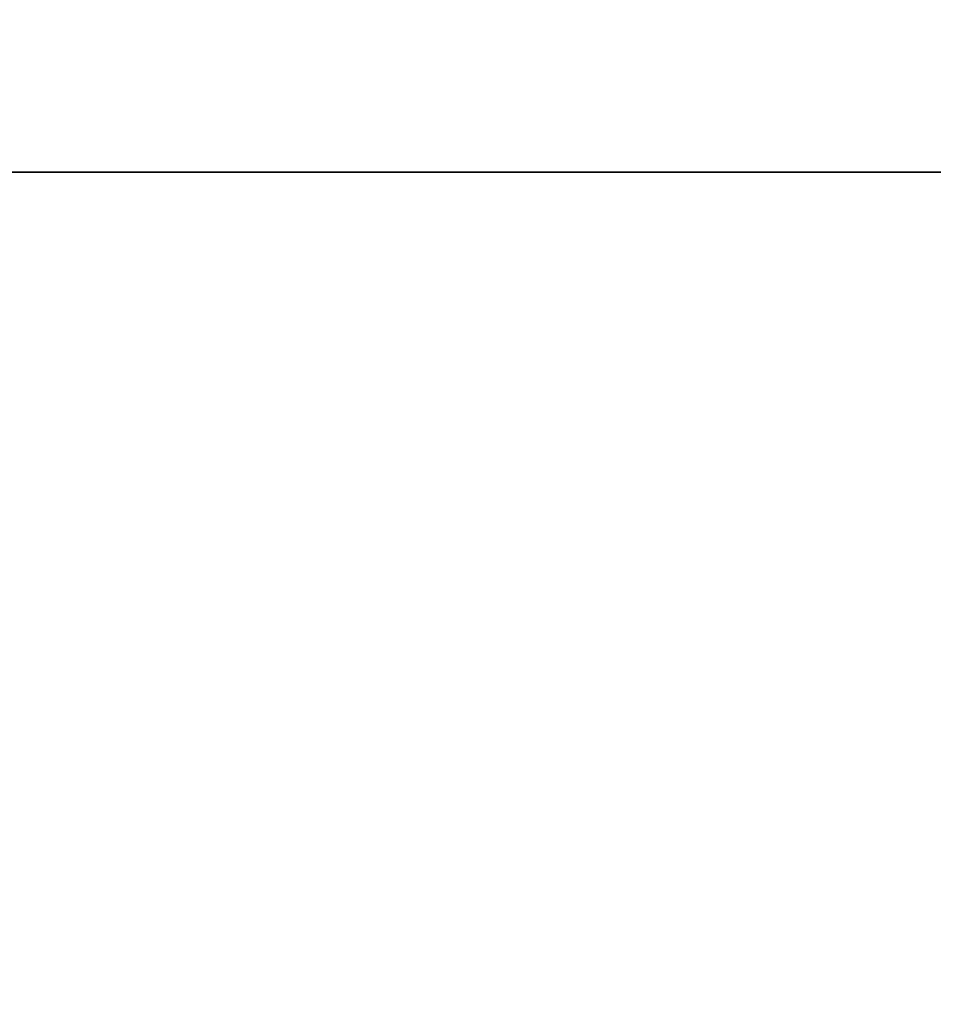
# Model space of a CAD drawing. Header units: millimetres. Extents: x -40.6 to 3.4, y -48.3 to 48.3.
# Tile 64 of 256: x -5.80286 to -5.79594, y -0.0063 to 0.00115. Entities that reach past the tile are written whole.
import ezdxf

# ---------------------------------------------------------------- set-up
doc = ezdxf.new("R2010")
doc.units = ezdxf.units.MM
doc.layers.add('Capa 01', color=7, linetype='Continuous')

msp = doc.modelspace()

# ---------------------------------------------------------------- linework, layer by layer
at = {"layer": 'Capa 01'}
for p, q in [((-17.3722129, 0, 89.7462436), (-1.6360127, 0, 90.1583105)), ((-13.6360127, 0, 88.3503518), (-1.6360127, 0, 88.6645829)), ((-0.6360127, 0, 6.6059386), (-11.1360127, 0, 6.6059386)), ((-0.6360127, 0, 84.6059386), (-11.1360127, 0, 84.6059386)), ((-5.6360127, 0, 87.8559386), (-7.1360127, 0, 87.8559386)), ((-5.6360127, 0, 3.3559386), (-7.1360127, 0, 3.3559386))]:
    msp.add_line(p, q, dxfattribs=at)
at = {"layer": 'Capa 01', "extrusion": (0, 0, -1)}
msp.add_arc((4.1360127, 0, -4.5928457), 1.65, 272.2184674, 1.0754109, dxfattribs=at)
at = {"layer": 'Capa 01'}
for points, knots in [([(-5.0907118, 1.757427, 1.1787774), (-5.1344279, 1.7280557, 1.1787612), (-5.1769706, 1.696856, 1.1786709), (-5.2181046, 1.6639664, 1.178517), (-5.3862583, 1.5295154, 1.1778877), (-5.5329925, 1.3629358, 1.1761306), (-5.6442556, 1.178627, 1.1741561), (-5.7498878, 1.0036457, 1.1722815), (-5.8277531, 0.8090069, 1.1702481), (-5.8728437, 0.6096466, 1.1686939), (-5.9158522, 0.4194925, 1.1672114), (-5.9300795, 0.2200224, 1.166132), (-5.9109002, 0.0260062, 1.1655163), (-5.910043, 0.0173352, 1.1654887), (-5.9091174, 0.008666, 1.1654621), (-5.9081238, 0, 1.1654363)], [-3.114727, -3.114727, -3.114727, -3.114727, -2.956637, -2.956637, -2.956637, -2.304044, -2.304044, -2.304044, -1.685595, -1.685595, -1.685595, -1.095689, -1.095689, -1.095689, -1.069319, -1.069319, -1.069319, -1.069319]), ([(-5.9081238, 0, 1.1654363), (-5.8876423, -0.1786418, 1.1649043), (-5.8382824, -0.3559429, 1.164731), (-5.7643734, -0.5196471, 1.1647097), (-5.6928343, -0.6781018, 1.164689), (-5.5965499, -0.827828, 1.1647991), (-5.4801523, -0.9569685, 1.1645312)], [2.045408, 2.045408, 2.045408, 2.045408, 2.589003, 2.589003, 2.589003, 3.114727, 3.114727, 3.114727, 3.114727])]:
    msp.add_open_spline(points, degree=3, knots=knots, dxfattribs=at)
for points in [[(-6.1385068, 0, 0.7186968), (-5.7870045, 0, 0.9216368)], [(-6.1383272, 0, 1.4188006), (-5.7868282, 0, 1.6217386)], [(-5.787105, 0, 1.7955634), (-6.1382124, 0, 1.9982753)], [(-6.1376087, 0, 4.2192154), (-5.7861229, 0, 4.4221458)], [(-5.787016, 0, 1.095512), (-6.1364316, 0, 1.2972472)], [(-6.1363943, 0, 1.4199165), (-5.787523, 0, 1.6213375)], [(-6.1381476, 0, 2.1189043), (-5.7866519, 0, 2.3218404)], [(-6.1379679, 0, 2.819008), (-5.7864756, 0, 3.0219422)], [(-5.7862261, 0, 3.8950559), (-6.1377903, 0, 4.0980316)], [(-6.1377883, 0, 3.5191117), (-5.7862992, 0, 3.722044)], [(-5.7864236, 0, 3.19517), (-6.1374506, 0, 3.3978355)], [(-5.7866211, 0, 2.495284), (-6.137111, 0, 2.6976394)], [(-6.1370495, 0, 2.1195382), (-5.7868949, 0, 2.3217001)], [(-5.7868186, 0, 1.795398), (-6.1367713, 0, 1.9974433)], [(-5.7869872, 0, 2.4954954), (-6.078277, 0, 2.6636716)]]:
    msp.add_open_spline(points, degree=1, dxfattribs=at)

doc.saveas('drawing.dxf')
